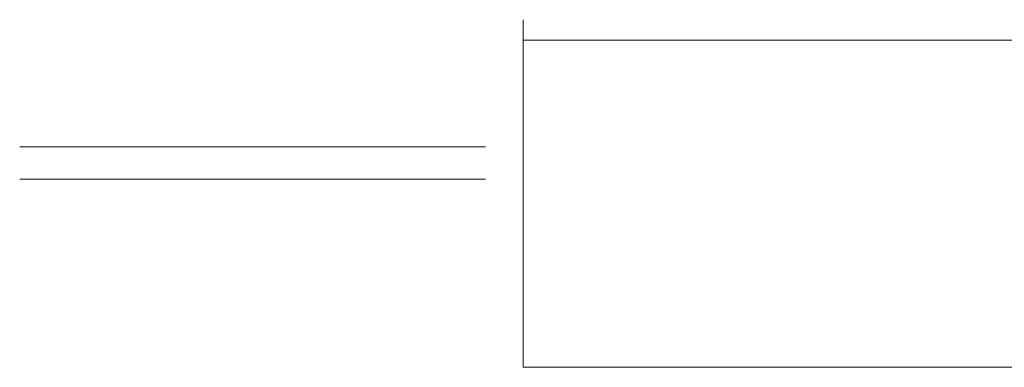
# Model space of a CAD drawing. Header units: metres. Extents: x 7506757 to 756746378, y 5735207 to 582114514.
# Tile 86 of 256: x 7682687 to 7737944, y 5739674 to 5759167. Entities that reach past the tile are written whole.
import ezdxf

# ---------------------------------------------------------------- set-up
doc = ezdxf.new("R2010")
doc.units = ezdxf.units.M
doc.header["$MEASUREMENT"] = 0
doc.layers.add('WYMIARY', color=8, linetype='CONTINUOUS', lineweight=13)

msp = doc.modelspace()

# ---------------------------------------------------------------- linework, layer by layer
at = {"layer": 'WYMIARY', "linetype": 'ByBlock'}
for p, q in [((7710933.6, 5739674.1), (7710933.6, 5759167)), ((7802743.6, 5758014.1), (7710933.6, 5758014.1)), ((7682686.8, 5752030.3), (7708836.2, 5752030.3)), ((7682686.8, 5750230.3), (7708836.2, 5750230.3)), ((7710933.6, 5739674.1), (7756813.6, 5739674.1))]:
    msp.add_line(p, q, dxfattribs=at)

doc.saveas('drawing.dxf')
